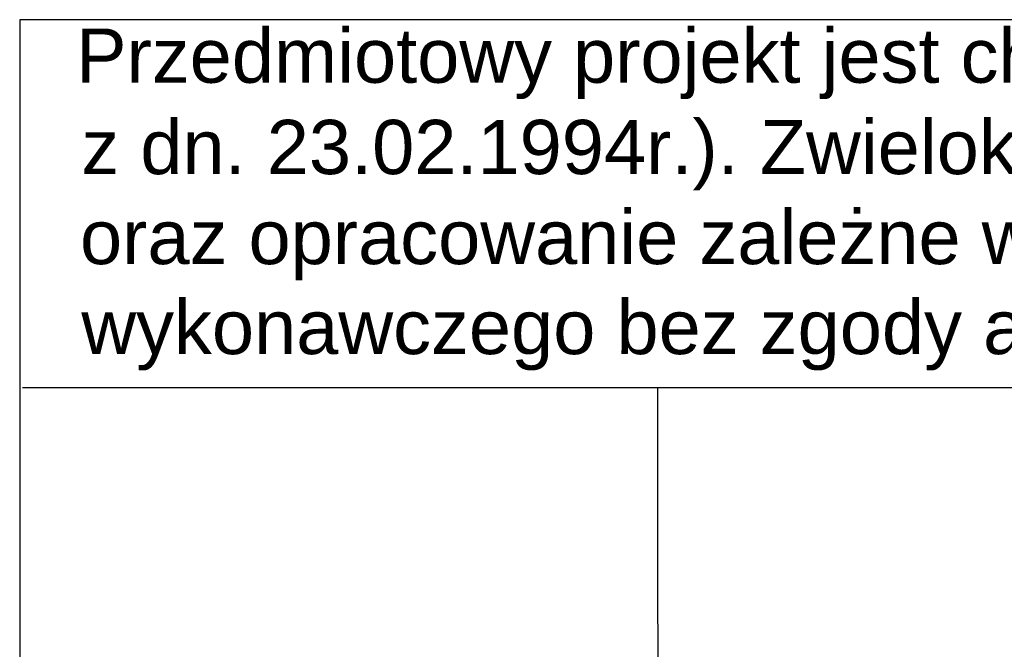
# Model space of a CAD drawing. Header units: millimetres. Extents: x 14577 to 21277, y 19393 to 25333.
# Tile 9 of 19: x 20141 to 20453, y 19960 to 20160. Entities that reach past the tile are written whole.
import ezdxf

# ---------------------------------------------------------------- set-up
doc = ezdxf.new("R2010")
doc.units = ezdxf.units.MM
doc.layers.add('PDF_A-TABELKA', color=7, linetype='Continuous')
doc.layers.add('PDF_Text', color=7, linetype='Continuous')
doc.layers.add('SQ_TAB TEKST', color=8, linetype='Continuous', lineweight=0)
doc.styles.add('PDF ArialMT', font='arial.ttf')

# ---------------------------------------------------------------- blocks, each defined once
blk = doc.blocks.new('tabelka')
at = {"layer": 'PDF_A-TABELKA', "lineweight": 25}
for points in [[(26628.5, -28113.82), (26628.5, -27397.28), (25541.98, -27397.28), (25541.98, -28113.82)], [(25541.98, -27397.28), (25541.98, -28019.87)], [(26629.35, -27514.08), (25542.83, -27514.08)], [(25744.87, -28113.82), (25744.45, -27514.08)]]:
    blk.add_lwpolyline(points, dxfattribs=at)
at = {"layer": 'PDF_Text', "char_height": 17.2174, "attachment_point": 4, "style": 'PDF ArialMT'}
for s, insert in [('Przedmiotowy projekt jest chroniony prawem autorskim z dn. 4 lutego 1994r. (Dziennik Ustaw nr 24', (25559.83, -27411.29)), ('z dn. 23.02.1994r.). Zwielokrotnienie egzemplarzy, odsprzedaż lub inne wprowadzanie do obrotu', (25561.54, -27440.28)), ('oraz opracowanie zależne w postaci koncepcji ostatecznej i projektu budowlanego lub', (25561.11, -27468.84)), ('wykonawczego bez zgody autorów jest zabronione.', (25561.54, -27497.4))]:
    blk.add_mtext(s, dxfattribs=dict(at, insert=insert))

msp = doc.modelspace()

# ---------------------------------------------------------------- block references
at = {"layer": 'SQ_TAB TEKST', "lineweight": 35}
msp.add_blockref('tabelka', (-5401.06, 47557.05), dxfattribs=at)

doc.saveas('drawing.dxf')
